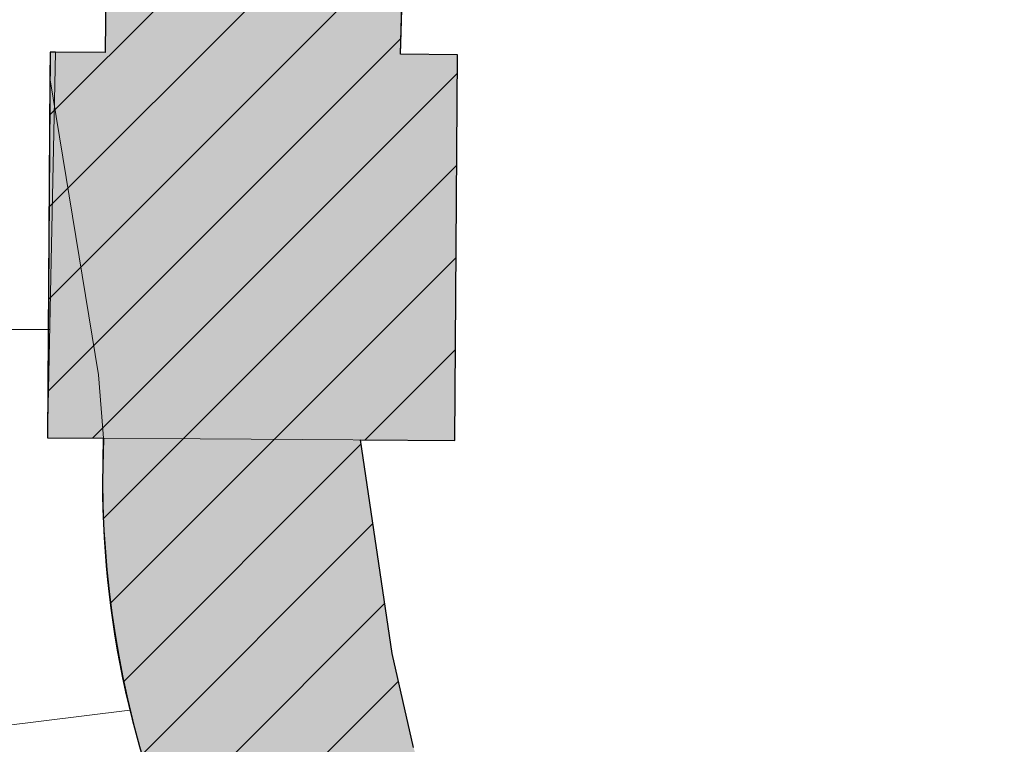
# Model space of a CAD drawing. Extents: x -6068 to 35118, y -17738 to 67348.
# Tile 98 of 243: x 1216 to 1313, y -1905 to -1834. Entities that reach past the tile are written whole.
import ezdxf

# ---------------------------------------------------------------- set-up
doc = ezdxf.new("R2010")
doc.units = 0
doc.header["$LTSCALE"] = 15
doc.linetypes.add('Continua', pattern=[0])
doc.linetypes.add('Cui_CONTINU', pattern=[0])
doc.layers.get('0').update_dxf_attribs({"linetype": 'CONTINUOUS'})
doc.layers.add('EDL_RDJ murs & cloisons', color=5, linetype='CONTINUOUS')
doc.layers.add('PIS-fond de plan', color=7, linetype='Cui_CONTINU')
for name, color, linetype, lineweight, true_color in [('Enveloppe (vert.) Courbe - NIVEAUX - Style par défaut', 7, 'Continua', 0, 0x000000), ('Enveloppe - NIVEAUX - Style par défaut', 7, 'Continua', 0, 0x000000), ('Échelle - NIVEAUX - Style par défaut', 7, 'Continua', 0, 0x000000)]:
    doc.layers.add(name, color=color, linetype=linetype, lineweight=lineweight, true_color=true_color)

# ---------------------------------------------------------------- blocks, each defined once
blk = doc.blocks.new('EDL_RDJ plan_2025 10 17')
at = {"linetype": 'Continuous', "ltscale": 0.08}
h = blk.add_hatch(dxfattribs=at)
h.set_pattern_fill('ANSI31', color=9, scale=2)
edge = h.paths.add_edge_path()
edge.add_line((1270.299, -1751.208), (1239.897, -1750.947))
edge.add_line((1239.897, -1750.947), (1239.026, -1836.865))
edge.add_line((1239.026, -1836.865), (1234.145, -1836.834))
edge.add_line((1234.145, -1836.834), (1233.604, -1836.83))
edge.add_line((1233.604, -1836.83), (1233.358, -1874.697))
edge.add_line((1233.358, -1874.697), (1238.862, -1874.733))
edge.add_arc((1333.543, -1879.049), 94.779, 177.39031, 204.32378)
edge.add_arc((1381.712, -1853.933), 149.048, 205.49473, 233.22777)
edge.add_line((1292.486, -1973.324), (1296.902, -1975.204))
edge.add_line((1296.902, -1975.204), (1301.591, -1976.227))
edge.add_line((1301.591, -1976.227), (1306.389, -1976.356))
edge.add_line((1306.389, -1976.356), (1311.418, -1975.588))
edge.add_line((1311.418, -1975.588), (1315.637, -1973.948))
edge.add_line((1315.637, -1973.948), (1319.763, -1971.495))
edge.add_line((1319.763, -1971.495), (1323.358, -1968.316))
edge.add_line((1323.358, -1968.316), (1324.962, -1966.264))
edge.add_line((1324.962, -1966.264), (1326.178, -1963.961))
edge.add_line((1326.178, -1963.961), (1326.967, -1961.479))
edge.add_line((1326.967, -1961.479), (1327.304, -1958.896))
edge.add_line((1327.304, -1958.896), (1327.179, -1956.295))
edge.add_line((1327.179, -1956.295), (1326.595, -1953.757))
edge.add_line((1326.595, -1953.757), (1325.571, -1951.362))
edge.add_line((1325.571, -1951.362), (1324.14, -1949.186))
edge.add_line((1324.14, -1949.186), (1322.346, -1947.298))
edge.add_line((1322.346, -1947.298), (1320.282, -1945.796))
edge.add_line((1320.282, -1945.796), (1317.977, -1944.7))
edge.add_line((1317.977, -1944.7), (1315.51, -1944.047))
edge.add_line((1315.51, -1944.047), (1312.964, -1943.86))
edge.add_line((1312.964, -1943.86), (1310.428, -1944.144))
edge.add_line((1310.428, -1944.144), (1307.987, -1944.892))
edge.add_line((1307.987, -1944.892), (1305.726, -1946.076))
edge.add_line((1305.726, -1946.076), (1303.722, -1947.656))
edge.add_line((1303.722, -1947.656), (1302.043, -1949.579))
edge.add_line((1302.043, -1949.579), (1301.898, -1949.471))
edge.add_line((1301.898, -1949.471), (1290.455, -1940.952))
edge.add_line((1290.455, -1940.952), (1279.263, -1927.613))
edge.add_line((1279.263, -1927.613), (1271.448, -1912.053))
edge.add_line((1271.448, -1912.053), (1269.296, -1905.099))
edge.add_line((1269.296, -1905.099), (1267.207, -1895.862))
edge.add_line((1267.207, -1895.862), (1264.097, -1874.897))
edge.add_line((1264.097, -1874.897), (1273.357, -1874.957))
edge.add_line((1273.357, -1874.957), (1273.603, -1837.089))
edge.add_line((1273.603, -1837.089), (1268.027, -1837.053))
edge.add_line((1268.027, -1837.053), (1270.303, -1751.068))
edge.add_line((1270.303, -1751.068), (1270.299, -1751.208))
at = {"layer": 'EDL_RDJ murs & cloisons', "linetype": 'Continuous', "ltscale": 0.08}
h = blk.add_hatch(color=9, dxfattribs=at)
h.dxf.hatch_style = 1
edge = h.paths.add_edge_path()
edge.add_line((1270.299, -1751.208), (1239.897, -1750.947))
edge.add_line((1239.897, -1750.947), (1239.026, -1836.865))
edge.add_line((1239.026, -1836.865), (1234.145, -1836.834))
edge.add_line((1234.145, -1836.834), (1233.604, -1836.83))
edge.add_line((1233.604, -1836.83), (1233.358, -1874.697))
edge.add_line((1233.358, -1874.697), (1238.862, -1874.733))
edge.add_arc((1333.543, -1879.049), 94.779, 177.39031, 204.32378)
edge.add_arc((1381.712, -1853.933), 149.048, 205.49473, 233.22777)
edge.add_line((1292.486, -1973.324), (1296.902, -1975.204))
edge.add_line((1296.902, -1975.204), (1301.591, -1976.227))
edge.add_line((1301.591, -1976.227), (1306.389, -1976.356))
edge.add_line((1306.389, -1976.356), (1311.418, -1975.588))
edge.add_line((1311.418, -1975.588), (1315.637, -1973.948))
edge.add_line((1315.637, -1973.948), (1319.763, -1971.495))
edge.add_line((1319.763, -1971.495), (1323.358, -1968.316))
edge.add_line((1323.358, -1968.316), (1324.962, -1966.264))
edge.add_line((1324.962, -1966.264), (1326.178, -1963.961))
edge.add_line((1326.178, -1963.961), (1326.967, -1961.479))
edge.add_line((1326.967, -1961.479), (1327.304, -1958.896))
edge.add_line((1327.304, -1958.896), (1327.179, -1956.295))
edge.add_line((1327.179, -1956.295), (1326.595, -1953.757))
edge.add_line((1326.595, -1953.757), (1325.571, -1951.362))
edge.add_line((1325.571, -1951.362), (1324.14, -1949.186))
edge.add_line((1324.14, -1949.186), (1322.346, -1947.298))
edge.add_line((1322.346, -1947.298), (1320.282, -1945.796))
edge.add_line((1320.282, -1945.796), (1317.977, -1944.7))
edge.add_line((1317.977, -1944.7), (1315.51, -1944.047))
edge.add_line((1315.51, -1944.047), (1312.964, -1943.86))
edge.add_line((1312.964, -1943.86), (1310.428, -1944.144))
edge.add_line((1310.428, -1944.144), (1307.987, -1944.892))
edge.add_line((1307.987, -1944.892), (1305.726, -1946.076))
edge.add_line((1305.726, -1946.076), (1303.722, -1947.656))
edge.add_line((1303.722, -1947.656), (1302.043, -1949.579))
edge.add_line((1302.043, -1949.579), (1301.898, -1949.471))
edge.add_line((1301.898, -1949.471), (1290.455, -1940.952))
edge.add_line((1290.455, -1940.952), (1279.263, -1927.613))
edge.add_line((1279.263, -1927.613), (1271.448, -1912.053))
edge.add_line((1271.448, -1912.053), (1269.296, -1905.099))
edge.add_line((1269.296, -1905.099), (1267.207, -1895.862))
edge.add_line((1267.207, -1895.862), (1264.097, -1874.897))
edge.add_line((1264.097, -1874.897), (1273.357, -1874.957))
edge.add_line((1273.357, -1874.957), (1273.603, -1837.089))
edge.add_line((1273.603, -1837.089), (1268.027, -1837.053))
edge.add_line((1268.027, -1837.053), (1270.303, -1751.068))
edge.add_line((1270.303, -1751.068), (1270.299, -1751.208))
blk.add_lwpolyline([(1269.296, -1905.099), (1267.207, -1895.862), (1264.097, -1874.897), (1273.357, -1874.957), (1273.603, -1837.089), (1268.027, -1837.053), (1270.303, -1751.068), (1270.299, -1751.208), (1239.897, -1750.947), (1239.026, -1836.865), (1234.145, -1836.834), (1233.604, -1836.83), (1233.358, -1874.697), (1238.862, -1874.733, 0.118063), (1247.177, -1918.087, 0.121602)], format="xyb", dxfattribs=at)
at = {"layer": 'Enveloppe (vert.) Courbe - NIVEAUX - Style par défaut', "color": 18, "linetype": 'Continua', "lineweight": 20, "ltscale": 0.1, "true_color": 0x000000}
for p, q in [((1233.587, -1839.359), (1238.361, -1868.522)), ((1238.361, -1868.522), (1238.894, -1875.132)), ((1267.207, -1895.862), (1264.097, -1874.897)), ((1269.296, -1905.099), (1267.207, -1895.862))]:
    blk.add_line(p, q, dxfattribs=at)
at = {"layer": 'Enveloppe - NIVEAUX - Style par défaut', "color": 18, "linetype": 'Continua', "lineweight": 20, "ltscale": 0.1, "true_color": 0x000000}
for p, q in [((1239.924, -1750.947), (1239.026, -1836.865)), ((1268.027, -1837.053), (1270.299, -1751.208)), ((1233.604, -1836.83), (1233.587, -1839.359)), ((1239.026, -1836.865), (1233.604, -1836.83)), ((1273.603, -1837.089), (1268.027, -1837.053)), ((1273.357, -1874.957), (1273.603, -1837.089)), ((1233.358, -1874.697), (1233.587, -1839.359)), ((1233.358, -1874.697), (1233.587, -1839.359)), ((1264.097, -1874.897), (1273.357, -1874.957))]:
    blk.add_line(p, q, dxfattribs=at)
at = {"layer": 'Enveloppe - NIVEAUX - Style par défaut', "color": 9, "linetype": 'Continua', "lineweight": 13, "ltscale": 0.1, "true_color": 0xc0c0c0}
for p, q in [((1239.026, -1836.865), (1233.604, -1836.83)), ((1239.026, -1836.865), (1233.604, -1836.83)), ((1239.026, -1836.865), (1233.604, -1836.83)), ((1239.026, -1836.865), (1233.604, -1836.83)), ((1233.358, -1874.697), (1273.357, -1874.957)), ((1233.358, -1874.697), (1273.357, -1874.957)), ((1233.358, -1874.697), (1273.357, -1874.957)), ((1233.358, -1874.697), (1273.357, -1874.957)), ((1233.358, -1874.697), (1273.357, -1874.957))]:
    blk.add_line(p, q, dxfattribs=at)
at = {"layer": 'Échelle - NIVEAUX - Style par défaut', "color": 18, "linetype": 'Continua', "lineweight": 13, "ltscale": 0.1, "true_color": 0x000000}
for p, q in [((1233.358, -1874.697), (1234.146, -1836.828)), ((1234.146, -1836.828), (1239.026, -1836.865)), ((871.637, -1864.056), (1233.58, -1864.056)), ((1238.834, -1874.733), (1233.358, -1874.697)), ((1216.725, -1904.478), (1241.452, -1901.453))]:
    blk.add_line(p, q, dxfattribs=at)
blk.add_arc((1338.859, -1878.232), 100.086, 177.99629, 217.28621, dxfattribs=at)

msp = doc.modelspace()

# ---------------------------------------------------------------- block references
at = {"layer": 'PIS-fond de plan'}
msp.add_blockref('EDL_RDJ plan_2025 10 17', (-14.326, 0), dxfattribs=at)

doc.saveas('drawing.dxf')
